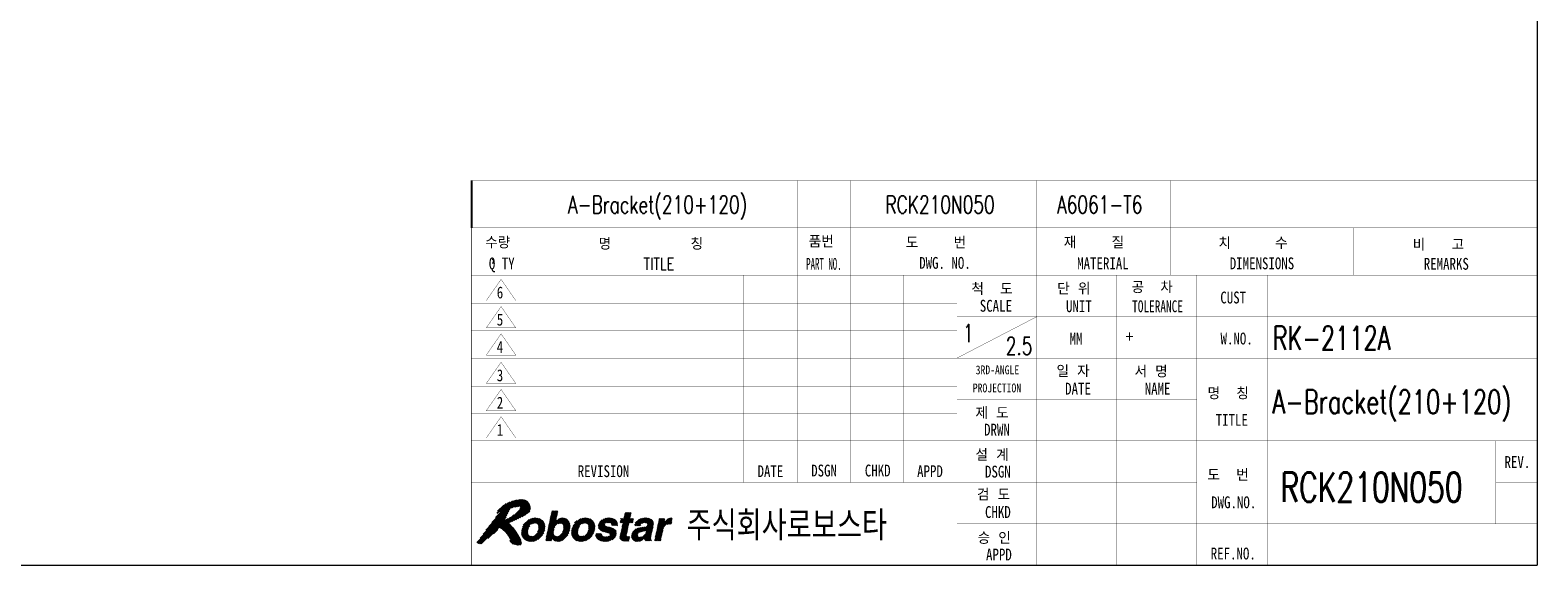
# Model space of a CAD drawing. Extents: x -12877 to 1739, y -7394 to -1345.
# Tile 2 of 3: x -11496 to -10860, y -2466 to -2240. Entities that reach past the tile are written whole.
import ezdxf
from ezdxf.enums import TextEntityAlignment as Align

# ---------------------------------------------------------------- set-up
doc = ezdxf.new("R2010")
doc.units = 0
doc.header["$LTSCALE"] = 7
doc.linetypes.add('CENTER', pattern=[2, 1.25, -0.25, 0.25, -0.25])
doc.layers.get('0').update_dxf_attribs({"linetype": 'CONTINUOUS'})
for name, color, linetype in [('1', 3, 'CENTER'), ('3', 4, 'CONTINUOUS'), ('DIMENSION', 4, 'CONTINUOUS')]:
    doc.layers.add(name, color=color, linetype=linetype)
doc.styles.add('GHS', font='romans.shx', dxfattribs={"width": 0.8, "bigfont": 'ghs.shx'})
doc.styles.add('HS', font='txt.shx', dxfattribs={"width": 0.8, "bigfont": 'hs.shx'})
doc.styles.add('KESTD1', font='simplex.shx', dxfattribs={"width": 0.8, "bigfont": 'hgs.shx'})
doc.styles.add('ROMANS', font='ROMANS.shx', dxfattribs={"width": 0.8})
pattern_1 = [(45, (-230, -10), (-0.08838835, 0.08838835), [])]

# ---------------------------------------------------------------- blocks, each defined once
blk = doc.blocks.new('LOGO-ROBOSTAR')
at = {"linetype": 'Continuous'}
h = blk.add_hatch(dxfattribs=at)
h.set_pattern_fill('ANSI31', color=230, style=0)
h.set_pattern_definition(pattern_1)
h.paths.add_polyline_path([(9.53, 10.79), (9.13, 11.02), (8.68, 11.12), (8.21, 11.1), (7.73, 11.02), (7.27, 10.92), (6.83, 10.83), (6.33, 10.61), (5.82, 10.35), (5.33, 10.06), (4.89, 9.7), (4.53, 9.27), (4.31, 8.74), (4.38, 8.82), (4.46, 8.88), (4.54, 8.94), (4.62, 9), (4.7, 9.06), (4.78, 9.12), (4.81, 9.1), (4.83, 9.07), (4.83, 9.04), (4.83, 9), (4.83, 8.96), (4.83, 8.93), (4.15, 8.1), (3.49, 7.26), (2.85, 6.39), (2.22, 5.52), (1.58, 4.66), (0.93, 3.8), (1.07, 3.75), (1.2, 3.71), (1.35, 3.68), (1.49, 3.66), (1.64, 3.65), (1.79, 3.66), (2.27, 4.16), (2.78, 4.6), (3.3, 5.02), (3.81, 5.44), (4.29, 5.9), (4.73, 6.42), (5.14, 6.14), (5.53, 5.81), (5.89, 5.45), (6.2, 5.05), (6.46, 4.62), (6.63, 4.18), (6.61, 4.14), (6.58, 4.14), (6.55, 4.15), (6.52, 4.16), (6.48, 4.18), (6.44, 4.18), (6.51, 4.08), (6.59, 3.98), (6.68, 3.89), (6.78, 3.79), (6.87, 3.7), (6.97, 3.61), (7.21, 3.58), (7.45, 3.52), (7.69, 3.45), (7.93, 3.42), (8.16, 3.45), (8.39, 3.56), (8.43, 3.71), (8.44, 3.85), (8.42, 3.99), (8.39, 4.13), (8.36, 4.28), (8.34, 4.42), (8.07, 4.93), (7.77, 5.43), (7.44, 5.93), (7.08, 6.4), (6.68, 6.83), (6.25, 7.22), (6.85, 7.45), (7.44, 7.7), (8.01, 7.97), (8.58, 8.26), (9.13, 8.58), (9.67, 8.93), (9.87, 9.21), (9.96, 9.53), (9.95, 9.87), (9.87, 10.21), (9.72, 10.52)])
h.paths.add_polyline_path([(8.2, 9.45), (7.81, 9.02), (7.39, 8.64), (6.95, 8.3), (6.48, 8.02), (6, 7.79), (5.5, 7.6), (5.7, 7.93), (5.88, 8.27), (6.04, 8.61), (6.21, 8.96), (6.37, 9.3), (6.54, 9.64), (6.8, 9.75), (7.06, 9.83), (7.34, 9.89), (7.62, 9.93), (7.91, 9.96), (8.2, 9.97), (8.28, 9.91), (8.3, 9.83), (8.28, 9.74), (8.25, 9.64), (8.22, 9.55)], flags=16)
h = blk.add_hatch(dxfattribs=at)
h.set_pattern_fill('ANSI31', color=5, style=0)
h.set_pattern_definition(pattern_1)
h.paths.add_polyline_path([(10.7, 7.17), (10.36, 7.12), (10.09, 6.98), (9.89, 6.78), (9.73, 6.54), (9.63, 6.28), (9.56, 6.03), (9.52, 5.78), (9.52, 5.52), (9.57, 5.28), (9.69, 5.08), (9.9, 4.94), (10.22, 4.89), (10.56, 4.94), (10.83, 5.08), (11.04, 5.28), (11.19, 5.52), (11.29, 5.78), (11.36, 6.03), (11.4, 6.28), (11.4, 6.54), (11.35, 6.78), (11.23, 6.98), (11.02, 7.12)], flags=16)
h.paths.add_polyline_path([(10.04, 4.06), (9.56, 4.11), (9.15, 4.27), (8.81, 4.54), (8.59, 4.92), (8.49, 5.42), (8.55, 6.03), (8.75, 6.64), (9.06, 7.14), (9.45, 7.52), (9.89, 7.79), (10.38, 7.94), (10.88, 8), (11.36, 7.94), (11.78, 7.79), (12.11, 7.52), (12.34, 7.14), (12.43, 6.64), (12.37, 6.03), (12.17, 5.42), (11.86, 4.92), (11.48, 4.54), (11.03, 4.27), (10.54, 4.11)])
h.paths.add_polyline_path([(14.24, 7.41), (14.25, 7.41), (14.37, 7.54), (14.52, 7.67), (14.7, 7.79), (14.91, 7.9), (15.16, 7.97), (15.46, 8), (15.85, 7.94), (16.18, 7.78), (16.44, 7.52), (16.61, 7.15), (16.67, 6.66), (16.6, 6.07), (16.46, 5.57), (16.23, 5.09), (15.94, 4.68), (15.56, 4.36), (15.12, 4.14), (14.6, 4.06), (14.4, 4.08), (14.2, 4.12), (14.02, 4.19), (13.87, 4.3), (13.73, 4.44), (13.64, 4.63), (13.63, 4.63), (13.53, 4.16), (12.56, 4.16), (13.64, 9.21), (14.62, 9.21)])
h.paths.add_polyline_path([(14.98, 7.15), (14.68, 7.1), (14.43, 6.97), (14.23, 6.77), (14.08, 6.52), (13.96, 6.24), (13.88, 5.95), (13.85, 5.67), (13.86, 5.42), (13.93, 5.2), (14.06, 5.03), (14.25, 4.91), (14.53, 4.87), (14.82, 4.92), (15.06, 5.07), (15.25, 5.27), (15.4, 5.51), (15.51, 5.76), (15.58, 6), (15.62, 6.29), (15.62, 6.56), (15.56, 6.8), (15.44, 6.98), (15.25, 7.1)], flags=16)
h.paths.add_polyline_path([(31.76, 7.9), (32.7, 7.9), (32.57, 7.25), (32.58, 7.25), (32.72, 7.44), (32.88, 7.61), (33.05, 7.77), (33.25, 7.89), (33.49, 7.97), (33.76, 8), (33.8, 8), (33.83, 7.99), (33.86, 7.99), (33.89, 7.99), (33.92, 7.99), (33.95, 7.98), (33.74, 6.99), (33.7, 6.99), (33.65, 6.99), (33.6, 7), (33.55, 7), (33.51, 7), (33.46, 7), (33.12, 6.96), (32.86, 6.86), (32.66, 6.71), (32.52, 6.52), (32.42, 6.32), (32.36, 6.11), (31.95, 4.16), (30.97, 4.16)])
h.paths.add_polyline_path([(26.77, 7.9), (27.38, 7.9), (27.23, 7.2), (26.62, 7.2), (26.19, 5.17), (26.17, 5.07), (26.17, 4.99), (26.19, 4.93), (26.25, 4.89), (26.36, 4.87), (26.53, 4.86), (26.56, 4.86), (26.6, 4.87), (26.63, 4.87), (26.67, 4.87), (26.7, 4.87), (26.74, 4.88), (26.58, 4.13), (26.5, 4.13), (26.42, 4.13), (26.34, 4.12), (26.27, 4.12), (26.19, 4.12), (26.11, 4.12), (25.99, 4.12), (25.62, 4.14), (25.37, 4.22), (25.21, 4.34), (25.13, 4.5), (25.12, 4.7), (25.15, 4.93), (25.64, 7.2), (25.13, 7.2), (25.28, 7.9), (25.78, 7.9), (26, 8.91), (26.98, 8.91)])
h.paths.add_polyline_path([(18.49, 4.06), (18.01, 4.11), (17.59, 4.27), (17.25, 4.54), (17.03, 4.92), (16.93, 5.42), (16.99, 6.03), (17.2, 6.64), (17.5, 7.14), (17.89, 7.52), (18.34, 7.79), (18.82, 7.94), (19.32, 8), (19.8, 7.94), (20.22, 7.79), (20.55, 7.52), (20.78, 7.14), (20.87, 6.64), (20.81, 6.03), (20.61, 5.42), (20.31, 4.92), (19.92, 4.54), (19.47, 4.27), (18.99, 4.11)])
h.paths.add_polyline_path([(19.15, 7.17), (18.8, 7.12), (18.54, 6.98), (18.33, 6.78), (18.18, 6.54), (18.07, 6.28), (18, 6.03), (17.97, 5.78), (17.96, 5.52), (18.01, 5.28), (18.13, 5.08), (18.34, 4.94), (18.66, 4.89), (19, 4.94), (19.27, 5.08), (19.48, 5.28), (19.63, 5.52), (19.74, 5.78), (19.8, 6.03), (19.84, 6.28), (19.85, 6.54), (19.8, 6.78), (19.68, 6.98), (19.46, 7.12)], flags=16)
h.paths.add_polyline_path([(23.7, 6.76), (23.7, 6.88), (23.68, 6.99), (23.63, 7.1), (23.53, 7.18), (23.37, 7.23), (23.15, 7.25), (22.91, 7.24), (22.74, 7.19), (22.62, 7.13), (22.54, 7.05), (22.49, 6.97), (22.46, 6.89), (22.59, 6.66), (23, 6.53), (23.53, 6.41), (24.06, 6.23), (24.42, 5.9), (24.48, 5.35), (24.3, 4.87), (24.01, 4.53), (23.65, 4.3), (23.27, 4.15), (22.89, 4.08), (22.57, 4.06), (22.15, 4.09), (21.75, 4.18), (21.42, 4.33), (21.17, 4.58), (21.03, 4.91), (21.04, 5.36), (22.05, 5.36), (22.04, 5.2), (22.07, 5.07), (22.15, 4.96), (22.28, 4.88), (22.48, 4.83), (22.75, 4.81), (22.98, 4.83), (23.15, 4.88), (23.29, 4.95), (23.38, 5.03), (23.43, 5.12), (23.46, 5.19), (23.34, 5.43), (22.94, 5.56), (22.4, 5.68), (21.88, 5.86), (21.53, 6.19), (21.47, 6.75), (21.56, 7.03), (21.73, 7.31), (21.97, 7.58), (22.3, 7.79), (22.72, 7.94), (23.25, 8), (23.62, 7.98), (23.97, 7.91), (24.29, 7.77), (24.53, 7.55), (24.66, 7.22), (24.66, 6.76)])
h.paths.add_polyline_path([(29.59, 5.98), (29.53, 5.94), (29.45, 5.91), (29.35, 5.87), (29.23, 5.84), (29.07, 5.81), (28.88, 5.78), (28.7, 5.74), (28.53, 5.69), (28.38, 5.62), (28.25, 5.53), (28.15, 5.39), (28.09, 5.21), (28.08, 5.06), (28.11, 4.94), (28.17, 4.86), (28.26, 4.8), (28.36, 4.77), (28.45, 4.76), (28.68, 4.79), (28.89, 4.85), (29.1, 4.96), (29.27, 5.11), (29.41, 5.29), (29.49, 5.5)], flags=16)
h.paths.add_polyline_path([(30.32, 4.89), (30.29, 4.7), (30.28, 4.55), (30.29, 4.45), (30.32, 4.38), (30.36, 4.34), (30.42, 4.31), (30.38, 4.16), (29.32, 4.16), (29.32, 4.24), (29.31, 4.31), (29.31, 4.37), (29.31, 4.43), (29.32, 4.51), (29.33, 4.6), (29.18, 4.48), (29.01, 4.36), (28.81, 4.25), (28.58, 4.15), (28.31, 4.09), (28, 4.06), (27.73, 4.09), (27.48, 4.17), (27.28, 4.32), (27.13, 4.53), (27.07, 4.8), (27.1, 5.15), (27.2, 5.49), (27.37, 5.77), (27.58, 5.99), (27.84, 6.16), (28.13, 6.28), (28.44, 6.35), (29.35, 6.48), (29.43, 6.49), (29.52, 6.52), (29.6, 6.56), (29.67, 6.61), (29.72, 6.68), (29.76, 6.77), (29.77, 6.95), (29.71, 7.07), (29.61, 7.15), (29.48, 7.19), (29.34, 7.21), (29.21, 7.21), (28.99, 7.19), (28.82, 7.12), (28.69, 7.03), (28.6, 6.92), (28.54, 6.8), (28.49, 6.69), (27.54, 6.69), (27.76, 7.18), (28.04, 7.54), (28.36, 7.77), (28.73, 7.91), (29.11, 7.98), (29.49, 8), (29.78, 7.98), (30.1, 7.92), (30.39, 7.8), (30.63, 7.6), (30.76, 7.31), (30.75, 6.91)])
at = {"color": 230, "const_width": 0.00973}
for points in [[(9.53, 10.79), (9.13, 11.02), (8.68, 11.12), (8.21, 11.1), (7.73, 11.02), (7.27, 10.92), (6.83, 10.83), (6.33, 10.61), (5.82, 10.35), (5.33, 10.06), (4.89, 9.7), (4.53, 9.27), (4.31, 8.74), (4.38, 8.82), (4.46, 8.88), (4.54, 8.94), (4.62, 9), (4.7, 9.06), (4.78, 9.12), (4.81, 9.1), (4.83, 9.07), (4.83, 9.04), (4.83, 9), (4.83, 8.96), (4.83, 8.93), (4.15, 8.1), (3.49, 7.26), (2.85, 6.39), (2.22, 5.52), (1.58, 4.66), (0.93, 3.8), (1.07, 3.75), (1.2, 3.71), (1.35, 3.68), (1.49, 3.66), (1.64, 3.65), (1.79, 3.66), (2.27, 4.16), (2.78, 4.6), (3.3, 5.02), (3.81, 5.44), (4.29, 5.9), (4.73, 6.42), (5.14, 6.14), (5.53, 5.81), (5.89, 5.45), (6.2, 5.05), (6.46, 4.62), (6.63, 4.18), (6.61, 4.14), (6.58, 4.14), (6.55, 4.15), (6.52, 4.16), (6.48, 4.18), (6.44, 4.18), (6.51, 4.08), (6.59, 3.98), (6.68, 3.89), (6.78, 3.79), (6.87, 3.7), (6.97, 3.61), (7.21, 3.58), (7.45, 3.52), (7.69, 3.45), (7.93, 3.42), (8.16, 3.45), (8.39, 3.56), (8.43, 3.71), (8.44, 3.85), (8.42, 3.99), (8.39, 4.13), (8.36, 4.28), (8.34, 4.42), (8.07, 4.93), (7.77, 5.43), (7.44, 5.93), (7.08, 6.4), (6.68, 6.83), (6.25, 7.22), (6.85, 7.45), (7.44, 7.7), (8.01, 7.97), (8.58, 8.26), (9.13, 8.58), (9.67, 8.93), (9.87, 9.21), (9.96, 9.53), (9.95, 9.87), (9.87, 10.21), (9.72, 10.52)], [(8.2, 9.45), (7.81, 9.02), (7.39, 8.64), (6.95, 8.3), (6.48, 8.02), (6, 7.79), (5.5, 7.6), (5.7, 7.93), (5.88, 8.27), (6.04, 8.61), (6.21, 8.96), (6.37, 9.3), (6.54, 9.64), (6.8, 9.75), (7.06, 9.83), (7.34, 9.89), (7.62, 9.93), (7.91, 9.96), (8.2, 9.97), (8.28, 9.91), (8.3, 9.83), (8.28, 9.74), (8.25, 9.64), (8.22, 9.55)]]:
    blk.add_lwpolyline(points, close=True, dxfattribs=at)
at = {"color": 5, "const_width": 0.00973}
for points in [[(10.04, 4.06), (9.56, 4.11), (9.15, 4.27), (8.81, 4.54), (8.59, 4.92), (8.49, 5.42), (8.55, 6.03), (8.75, 6.64), (9.06, 7.14), (9.45, 7.52), (9.89, 7.79), (10.38, 7.94), (10.88, 8), (11.36, 7.94), (11.78, 7.79), (12.11, 7.52), (12.34, 7.14), (12.43, 6.64), (12.37, 6.03), (12.17, 5.42), (11.86, 4.92), (11.48, 4.54), (11.03, 4.27), (10.54, 4.11)], [(14.24, 7.41), (14.25, 7.41), (14.37, 7.54), (14.52, 7.67), (14.7, 7.79), (14.91, 7.9), (15.16, 7.97), (15.46, 8), (15.85, 7.94), (16.18, 7.78), (16.44, 7.52), (16.61, 7.15), (16.67, 6.66), (16.6, 6.07), (16.46, 5.57), (16.23, 5.09), (15.94, 4.68), (15.56, 4.36), (15.12, 4.14), (14.6, 4.06), (14.4, 4.08), (14.2, 4.12), (14.02, 4.19), (13.87, 4.3), (13.73, 4.44), (13.64, 4.63), (13.63, 4.63), (13.53, 4.16), (12.56, 4.16), (13.64, 9.21), (14.62, 9.21)], [(18.49, 4.06), (18.01, 4.11), (17.59, 4.27), (17.25, 4.54), (17.03, 4.92), (16.93, 5.42), (16.99, 6.03), (17.2, 6.64), (17.5, 7.14), (17.89, 7.52), (18.34, 7.79), (18.82, 7.94), (19.32, 8), (19.8, 7.94), (20.22, 7.79), (20.55, 7.52), (20.78, 7.14), (20.87, 6.64), (20.81, 6.03), (20.61, 5.42), (20.31, 4.92), (19.92, 4.54), (19.47, 4.27), (18.99, 4.11)], [(23.7, 6.76), (23.7, 6.88), (23.68, 6.99), (23.63, 7.1), (23.53, 7.18), (23.37, 7.23), (23.15, 7.25), (22.91, 7.24), (22.74, 7.19), (22.62, 7.13), (22.54, 7.05), (22.49, 6.97), (22.46, 6.89), (22.59, 6.66), (23, 6.53), (23.53, 6.41), (24.06, 6.23), (24.42, 5.9), (24.48, 5.35), (24.3, 4.87), (24.01, 4.53), (23.65, 4.3), (23.27, 4.15), (22.89, 4.08), (22.57, 4.06), (22.15, 4.09), (21.75, 4.18), (21.42, 4.33), (21.17, 4.58), (21.03, 4.91), (21.04, 5.36), (22.05, 5.36), (22.04, 5.2), (22.07, 5.07), (22.15, 4.96), (22.28, 4.88), (22.48, 4.83), (22.75, 4.81), (22.98, 4.83), (23.15, 4.88), (23.29, 4.95), (23.38, 5.03), (23.43, 5.12), (23.46, 5.19), (23.34, 5.43), (22.94, 5.56), (22.4, 5.68), (21.88, 5.86), (21.53, 6.19), (21.47, 6.75), (21.56, 7.03), (21.73, 7.31), (21.97, 7.58), (22.3, 7.79), (22.72, 7.94), (23.25, 8), (23.62, 7.98), (23.97, 7.91), (24.29, 7.77), (24.53, 7.55), (24.66, 7.22), (24.66, 6.76)], [(26.77, 7.9), (27.38, 7.9), (27.23, 7.2), (26.62, 7.2), (26.19, 5.17), (26.17, 5.07), (26.17, 4.99), (26.19, 4.93), (26.25, 4.89), (26.36, 4.87), (26.53, 4.86), (26.56, 4.86), (26.6, 4.87), (26.63, 4.87), (26.67, 4.87), (26.7, 4.87), (26.74, 4.88), (26.58, 4.13), (26.5, 4.13), (26.42, 4.13), (26.34, 4.12), (26.27, 4.12), (26.19, 4.12), (26.11, 4.12), (25.99, 4.12), (25.62, 4.14), (25.37, 4.22), (25.21, 4.34), (25.13, 4.5), (25.12, 4.7), (25.15, 4.93), (25.64, 7.2), (25.13, 7.2), (25.28, 7.9), (25.78, 7.9), (26, 8.91), (26.98, 8.91)], [(30.32, 4.89), (30.29, 4.7), (30.28, 4.55), (30.29, 4.45), (30.32, 4.38), (30.36, 4.34), (30.42, 4.31), (30.38, 4.16), (29.32, 4.16), (29.32, 4.24), (29.31, 4.31), (29.31, 4.37), (29.31, 4.43), (29.32, 4.51), (29.33, 4.6), (29.18, 4.48), (29.01, 4.36), (28.81, 4.25), (28.58, 4.15), (28.31, 4.09), (28, 4.06), (27.73, 4.09), (27.48, 4.17), (27.28, 4.32), (27.13, 4.53), (27.07, 4.8), (27.1, 5.15), (27.2, 5.49), (27.37, 5.77), (27.58, 5.99), (27.84, 6.16), (28.13, 6.28), (28.44, 6.35), (29.35, 6.48), (29.43, 6.49), (29.52, 6.52), (29.6, 6.56), (29.67, 6.61), (29.72, 6.68), (29.76, 6.77), (29.77, 6.95), (29.71, 7.07), (29.61, 7.15), (29.48, 7.19), (29.34, 7.21), (29.21, 7.21), (28.99, 7.19), (28.82, 7.12), (28.69, 7.03), (28.6, 6.92), (28.54, 6.8), (28.49, 6.69), (27.54, 6.69), (27.76, 7.18), (28.04, 7.54), (28.36, 7.77), (28.73, 7.91), (29.11, 7.98), (29.49, 8), (29.78, 7.98), (30.1, 7.92), (30.39, 7.8), (30.63, 7.6), (30.76, 7.31), (30.75, 6.91)], [(31.76, 7.9), (32.7, 7.9), (32.57, 7.25), (32.58, 7.25), (32.72, 7.44), (32.88, 7.61), (33.05, 7.77), (33.25, 7.89), (33.49, 7.97), (33.76, 8), (33.8, 8), (33.83, 7.99), (33.86, 7.99), (33.89, 7.99), (33.92, 7.99), (33.95, 7.98), (33.74, 6.99), (33.7, 6.99), (33.65, 6.99), (33.6, 7), (33.55, 7), (33.51, 7), (33.46, 7), (33.12, 6.96), (32.86, 6.86), (32.66, 6.71), (32.52, 6.52), (32.42, 6.32), (32.36, 6.11), (31.95, 4.16), (30.97, 4.16)], [(10.7, 7.17), (10.36, 7.12), (10.09, 6.98), (9.89, 6.78), (9.73, 6.54), (9.63, 6.28), (9.56, 6.03), (9.52, 5.78), (9.52, 5.52), (9.57, 5.28), (9.69, 5.08), (9.9, 4.94), (10.22, 4.89), (10.56, 4.94), (10.83, 5.08), (11.04, 5.28), (11.19, 5.52), (11.29, 5.78), (11.36, 6.03), (11.4, 6.28), (11.4, 6.54), (11.35, 6.78), (11.23, 6.98), (11.02, 7.12)], [(14.98, 7.15), (14.68, 7.1), (14.43, 6.97), (14.23, 6.77), (14.08, 6.52), (13.96, 6.24), (13.88, 5.95), (13.85, 5.67), (13.86, 5.42), (13.93, 5.2), (14.06, 5.03), (14.25, 4.91), (14.53, 4.87), (14.82, 4.92), (15.06, 5.07), (15.25, 5.27), (15.4, 5.51), (15.51, 5.76), (15.58, 6), (15.62, 6.29), (15.62, 6.56), (15.56, 6.8), (15.44, 6.98), (15.25, 7.1)], [(19.15, 7.17), (18.8, 7.12), (18.54, 6.98), (18.33, 6.78), (18.18, 6.54), (18.07, 6.28), (18, 6.03), (17.97, 5.78), (17.96, 5.52), (18.01, 5.28), (18.13, 5.08), (18.34, 4.94), (18.66, 4.89), (19, 4.94), (19.27, 5.08), (19.48, 5.28), (19.63, 5.52), (19.74, 5.78), (19.8, 6.03), (19.84, 6.28), (19.85, 6.54), (19.8, 6.78), (19.68, 6.98), (19.46, 7.12)], [(29.59, 5.98), (29.53, 5.94), (29.45, 5.91), (29.35, 5.87), (29.23, 5.84), (29.07, 5.81), (28.88, 5.78), (28.7, 5.74), (28.53, 5.69), (28.38, 5.62), (28.25, 5.53), (28.15, 5.39), (28.09, 5.21), (28.08, 5.06), (28.11, 4.94), (28.17, 4.86), (28.26, 4.8), (28.36, 4.77), (28.45, 4.76), (28.68, 4.79), (28.89, 4.85), (29.1, 4.96), (29.27, 5.11), (29.41, 5.29), (29.49, 5.5)]]:
    blk.add_lwpolyline(points, close=True, dxfattribs=at)
at = {"style": 'GHS', "width": 0.8}
blk.add_text('주식회사로보스타', height=5, dxfattribs=at).set_placement((36.32, 4.19))
blk = doc.blocks.new('A3-DJ')
for points, const_width in [([(410, 269), (410, 10)], 0.2), ([(230, 67), (410, 67)], 0.1), ([(230, 67), (230, 10)], 0.1), ([(30, 10), (410, 10)], 0.2)]:
    blk.add_lwpolyline(points, dxfattribs=dict(const_width=const_width))
at = {"layer": '3'}
blk.add_line((230, 75), (230, 67), dxfattribs=at)
at = {"layer": '3', "const_width": 0.05}
for points in [[(230, 75), (410, 75)], [(240, 75), (240, 31)], [(285, 75), (285, 24)], [(294, 75), (294, 24)], [(325.5, 75), (325.5, 10)], [(348, 75), (348, 59)], [(379, 67), (379, 59)], [(230, 59), (410, 59)], [(276, 59), (276, 24)], [(303, 59), (303, 24)], [(312, 59), (312, 10)], [(339, 59), (339, 10)], [(352.5, 59), (352.5, 10)], [(364.5, 59), (364.5, 10)], [(235, 58.3), (232.5, 54.7)], [(237.5, 54.7), (235, 58.3)], [(230, 54.2), (312, 54.2)], [(232.5, 54.7), (237.5, 54.7)], [(235, 53.7), (232.5, 50.1)], [(237.5, 50.1), (235, 53.7)], [(312, 52), (410, 52)], [(325.5, 52), (312, 45)], [(230, 49.6), (312, 49.6)], [(232.5, 50.1), (237.5, 50.1)], [(235, 49.1), (232.5, 45.5)], [(237.5, 45.5), (235, 49.1)], [(230, 45), (410, 45)], [(232.5, 45.5), (237.5, 45.5)], [(235, 44.3), (232.5, 40.7)], [(237.5, 40.7), (235, 44.3)], [(230, 40.2), (312, 40.2)], [(232.5, 40.7), (237.5, 40.7)], [(235, 39.7), (232.5, 36.1)], [(237.5, 36.1), (235, 39.7)], [(232.5, 36.1), (237.5, 36.1)], [(312, 38), (352.5, 38)], [(230, 35.6), (312, 35.6)], [(235, 35.1), (232.5, 31.5)], [(237.5, 31.5), (235, 35.1)], [(230, 31), (410, 31)], [(232.5, 31.5), (237.5, 31.5)], [(403, 31), (403, 17)], [(230, 24), (352.5, 24)], [(403, 24), (410, 24)], [(312, 17), (410, 17)]]:
    blk.add_lwpolyline(points, dxfattribs=at)
blk.add_blockref('LOGO-ROBOSTAR', (230, 10))
at = {"style": 'GHS'}
for s, p in [('수량', (232.32, 63.51)), ('명         칭', (251.47, 63.3)), ('품번', (286.96, 63.68)), ('도    번', (303.35, 63.48)), ('재    질', (330.03, 63.52)), ('치     수', (356.15, 63.4)), ('비   고', (388.96, 63.15)), ('척  도', (314.43, 55.68)), ('단 위', (328.93, 55.71)), ('공  차', (341.48, 55.96)), ('일 자', (328.8, 41.77)), ('서 명', (341.98, 41.72)), ('명  칭', (354.31, 38.03)), ('제 도', (315.12, 34.7)), ('설 계', (315.12, 27.63)), ('도  번', (354.29, 24.24)), ('검 도', (315.37, 20.92)), ('승 인', (315.49, 13.6))]:
    blk.add_text(s, height=2, dxfattribs=at).set_placement(p)
at = {"layer": '1', "color": 2, "linetype": 'Continuous', "style": 'ROMANS'}
blk.add_text(',', height=2, dxfattribs=at).set_placement((233.63, 62.23), align=Align.MIDDLE)
at = {"layer": '3'}
for s, height, width, p in [('Q TY', 2, 0.8, (235.12, 60.75)), ('PART NO.', 2, 0.55, (289.52, 60.91)), ('DWG. NO.', 2, 0.8, (309.97, 61.08)), ('MATERIAL', 2, 0.8, (336.65, 61)), ('DIMENSIONS', 2, 0.8, (363.51, 61)), ('REMARKS', 2, 0.8, (394.64, 60.92)), ('6', 2, 0.8, (234.82, 56.07)), ('CUST', 2, 0.8, (358.65, 55.23)), ('SCALE', 2, 0.8, (318.57, 53.83)), ('UNIT', 2, 0.8, (332.59, 53.75)), ('TOLERANCE', 2, 0.7, (345.87, 53.75)), ('5', 2, 0.8, (234.82, 51.47)), ('MM', 2, 0.8, (332.11, 48.28)), ('W.NO.', 2, 0.8, (359.23, 48.3)), ('4', 2, 0.8, (234.82, 46.87)), ('3', 2, 0.8, (234.82, 42.07)), ('3RD-ANGLE', 1.5, 0.8, (318.83, 43)), ('PROJECTION', 1.5, 0.8, (318.75, 39.95)), ('DATE', 2, 0.8, (332.44, 39.84)), ('NAME', 2, 0.8, (345.88, 39.84)), ('2', 2, 0.8, (234.82, 37.47)), ('TITLE', 2, 0.8, (358.41, 34.56)), ('1', 2, 0.8, (234.82, 32.87)), ('DRWN', 2, 0.8, (318.75, 32.91)), ('REV.', 2, 0.8, (406.65, 27.42)), ('REVISION', 2, 0.8, (252.3, 25.89)), ('DATE', 2, 0.8, (280.49, 25.89)), ('DSGN', 2, 0.8, (289.55, 26)), ('CHKD', 2, 0.8, (298.61, 26)), ('APPD', 2, 0.8, (307.44, 25.89)), ('DSGN', 2, 0.8, (318.91, 25.82)), ('DWG.NO.', 2, 0.8, (358.74, 20.64)), ('CHKD', 2, 0.8, (318.91, 18.99)), ('APPD', 2, 0.8, (319.08, 11.81)), ('REF.NO.', 2, 0.8, (358.66, 11.98))]:
    blk.add_text(s, height=height, dxfattribs=dict(at, width=width)).set_placement(p, align=Align.MIDDLE)
at = {"layer": '3', "style": 'HS', "width": 0.8}
blk.add_text('TITLE', height=2, dxfattribs=at).set_placement((261.67, 60.91), align=Align.MIDDLE)
at = {"layer": '3'}
blk.add_text('+', height=2, dxfattribs=at).set_placement((341.14, 48.65), align=Align.MIDDLE)

msp = doc.modelspace()

# ---------------------------------------------------------------- block references
at = {"xscale": 2.5, "yscale": 2.5, "zscale": 2.5}
msp.add_blockref('A3-DJ', (-11884.879, -2491.088), dxfattribs=at)

# ---------------------------------------------------------------- texts
at = {"style": 'KESTD1', "width": 0.7}
for s, height, p in [('RK-2112A', 10, (-10971.63, -2375.13)), ('A-Bracket(210+120)', 10, (-10971.63, -2402.062)), ('RCK210N050', 12.5, (-10968.273, -2439.352))]:
    msp.add_text(s, height=height, dxfattribs=at).set_placement(p)
at = {"layer": 'DIMENSION', "style": 'KESTD1', "width": 0.7}
for s, p in [('A-Bracket(210+120)', (-11269.062, -2317.537)), ('RCK210N050', (-11135.077, -2317.537)), ('A6061-T6', (-11062.595, -2317.537)), ('1', (-11102.408, -2371.815)), ('2.5', (-11084.273, -2377.202))]:
    msp.add_text(s, height=7.5, dxfattribs=at).set_placement(p)

doc.saveas('drawing.dxf')
